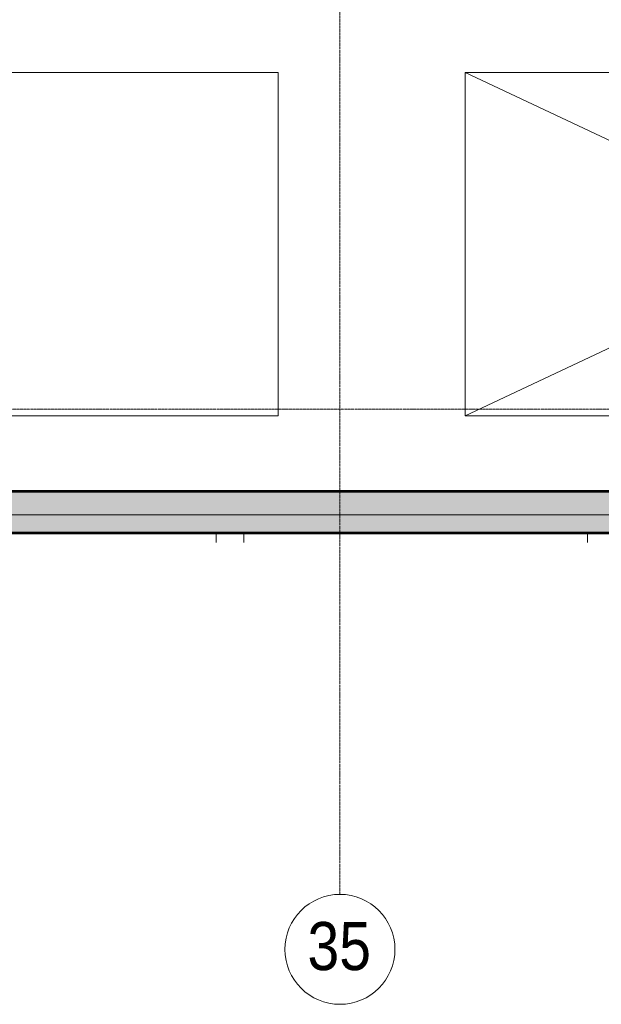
# Model space of a CAD drawing. Header units: millimetres. Extents: x 2069 to 83669, y 801 to 118701.
# Tile 91 of 145: x 65527 to 69758, y 22822 to 29987. Entities that reach past the tile are written whole.
import ezdxf

# ---------------------------------------------------------------- set-up
doc = ezdxf.new("R2010")
doc.units = ezdxf.units.MM
doc.linetypes.add('ADSK_Линия сетки', pattern=[25, 20, -2.5, 0, -2.5])
for name, color, linetype, lineweight in [('Оси', 7, 'Continuous', 9), ('Парковка', 7, 'Continuous', 18), ('Стены разрез', 7, 'Continuous', 40), ('Тонкие линии', 7, 'Continuous', 18)]:
    doc.layers.add(name, color=color, linetype=linetype, lineweight=lineweight)
doc.styles.add('Arial', font='arial.ttf', dxfattribs={"width": 0.85, "height": 350})

# ---------------------------------------------------------------- blocks, each defined once
blk = doc.blocks.new('199_Парковочные места 3 класса и МГН - Средний класс-V36-Оборудование_B2_-11_400__На лист секция 6_-11_400')
at = {"layer": 'Парковка', "color": 253, "true_color": 0xaaaaaa}
for p, q in [((0, 5300), (0, 5228.3)), ((2500, 5228.3), (2500, 5300))]:
    blk.add_line(p, q, dxfattribs=at)
blk = doc.blocks.new('199_Парковочные места 3 класса и МГН - Средний класс-V11-Оборудование_B2_-11_400__На лист секция 6_-11_400')
at = {"layer": 'Парковка', "color": 253, "true_color": 0xaaaaaa}
for p, q in [((0, 5300), (2500, 0)), ((0, 0), (2500, 5300)), ((2500, 5300), (0, 5300)), ((0, 5300), (0, 0)), ((2500, 0), (2500, 5300)), ((250, 4775), (350, 4775)), ((250, 4625), (250, 4775)), ((300, 4735), (2200, 4735)), ((350, 4735), (350, 4775)), ((2150, 4735), (2150, 4775)), ((2150, 4775), (2250, 4775)), ((2250, 4625), (2250, 4775)), ((300, 4665), (2200, 4665)), ((350, 4625), (350, 4665)), ((2150, 4625), (2150, 4665)), ((250, 4625), (350, 4625)), ((2150, 4625), (2250, 4625)), ((0, 0), (2500, 0))]:
    blk.add_line(p, q, dxfattribs=at)
for centre, start, end in [((300, 4700), 90, 270), ((2200, 4700), 270, 90)]:
    blk.add_arc(centre, 35, start, end, dxfattribs=at)
blk = doc.blocks.new('199_Парковочные места 3 класса и МГН - Средний класс-V5-Оборудование_B2_-11_400__На лист секция 6_-11_400')
at = {"layer": 'Парковка', "color": 253, "true_color": 0xaaaaaa}
for p, q in [((2500, 5300), (0, 5300)), ((0, 5300), (0, 0)), ((2500, 0), (2500, 5300)), ((0, 0), (2500, 0))]:
    blk.add_line(p, q, dxfattribs=at)
blk = doc.blocks.new('135_SLK_GD_AR_rvt-1-Оборудование_B2_-11_400__На лист секция 6_-11_400')
at = {"layer": 'Стены разрез', "color": 253, "true_color": 0xaaaaaa}
for p, q in [((-12980534.6, -9264298.3), (-12997059.7, -9264298.3)), ((-12995479.7, -9264300.3), (-12980533.1, -9264300.3)), ((-12997059.7, -9264602.3), (-12980613.3, -9264602.3)), ((-12980610.7, -9264600.3), (-12995479.7, -9264600.3))]:
    blk.add_line(p, q, dxfattribs=at)
at = {"layer": 'Парковка', "color": 253, "lineweight": 18, "true_color": 0xaaaaaa, "rotation": 270.0000000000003}
for name, p in [('199_Парковочные места 3 класса и МГН - Средний класс-V5-Оборудование_B2_-11_400__На лист секция 6_-11_400', (-12996159.7, -9261250.3)), ('199_Парковочные места 3 класса и МГН - Средний класс-V11-Оборудование_B2_-11_400__На лист секция 6_-11_400', (-12989499.7, -9261250.3))]:
    blk.add_blockref(name, p, dxfattribs=at)
at = {"layer": 'Парковка', "color": 253, "lineweight": 18, "true_color": 0xaaaaaa}
for p in [(-12993809.7, -9269900.3), (-12991109.7, -9269900.3)]:
    blk.add_blockref('199_Парковочные места 3 класса и МГН - Средний класс-V36-Оборудование_B2_-11_400__На лист секция 6_-11_400', p, dxfattribs=at)
blk = doc.blocks.new('135_SLK_GD_KR_rvt-1-Оборудование_B2_-11_400__На лист секция 6_-11_400')
at = {"layer": 'Стены разрез', "lineweight": 9, "true_color": 0xaaaaaa}
h = blk.add_hatch(dxfattribs=at)
h.set_pattern_fill('FP_6', color=253, style=0, pattern_type=2)
h.set_pattern_definition([(45, (0, 0), (-314.308964, 314.308964), []), (45, (314.3, 0), (-314.308964, 314.308964), [555.625, -111.125, 3.353, -107.772])])
h.paths.add_polyline_path([(-12980610.7, -9264600.3), (-12980533.1, -9264300.3), (-12997059.7, -9264300.3), (-12997059.7, -9264600.3), (-12983876.5, -9264600.3)])
h.paths.add_polyline_path([(-13000659.7, -9264600.3), (-13000659.7, -9264300.3), (-13036809.7, -9264300.3), (-13036809.7, -9264600.3), (-13002030.2, -9264600.3)])
h.paths.add_polyline_path([(-13040330.3, -9264600.3), (-13039909.7, -9264600.3), (-13039909.7, -9264300.3), (-13040330.3, -9264300.3), (-13040330.3, -9264470.3)])
at = {"layer": 'Стены разрез', "color": 253, "true_color": 0xaaaaaa}
for p, q in [((-12980533.1, -9264300.3), (-12997059.7, -9264300.3)), ((-12997059.7, -9264600.3), (-12980610.7, -9264600.3))]:
    blk.add_line(p, q, dxfattribs=at)
blk = doc.blocks.new('Ось сетки - Круг_Ø8 мм-6577-Оборудование_B2_-11_400__На лист секция 6_-11_400')
at = {"layer": 'Оси', "color": 253, "lineweight": 20, "true_color": 0xaaaaaa}
for start, end in [(360, 180), (180, 360)]:
    blk.add_arc((0, 0), 4, start, end, dxfattribs=at)
blk = doc.blocks.new('A$C946fac60')
at = {"layer": 'Оси', "color": 253, "linetype": 'ADSK_Линия сетки', "true_color": 0xaaaaaa}
for p, q in [((64902.7, 800), (64902.7, 90869.8)), ((78533.6, 4331.6), (800, 4331.6))]:
    blk.add_line(p, q, dxfattribs=at)
at = {"layer": 'Тонкие линии', "color": 253, "true_color": 0xaaaaaa}
blk.add_line((75045.5, 3561.6), (14982.1, 3561.6), dxfattribs=at)
at = {"lineweight": 5}
for name in ['135_SLK_GD_KR_rvt-1-Оборудование_B2_-11_400__На лист секция 6_-11_400', '135_SLK_GD_AR_rvt-1-Оборудование_B2_-11_400__На лист секция 6_-11_400']:
    blk.add_blockref(name, (13055312.4, 9268031.9), dxfattribs=at)
at = {"layer": 'Оси', "color": 253, "lineweight": 20, "true_color": 0xaaaaaa, "xscale": 99.99999999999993, "yscale": 99.99999999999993, "zscale": 99.99999999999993}
blk.add_blockref('Ось сетки - Круг_Ø8 мм-6577-Оборудование_B2_-11_400__На лист секция 6_-11_400', (64902.7, 400), dxfattribs=at)
at = {"layer": 'Оси', "color": 253, "true_color": 0xaaaaaa, "insert": (64666.2, 599), "char_height": 350, "width": 572.405, "attachment_point": 1, "style": 'Arial'}
blk.add_mtext('35', dxfattribs=at)

msp = doc.modelspace()

# ---------------------------------------------------------------- block references
msp.add_blockref('A$C946fac60', (2954.3, 22822.3))

doc.saveas('drawing.dxf')
